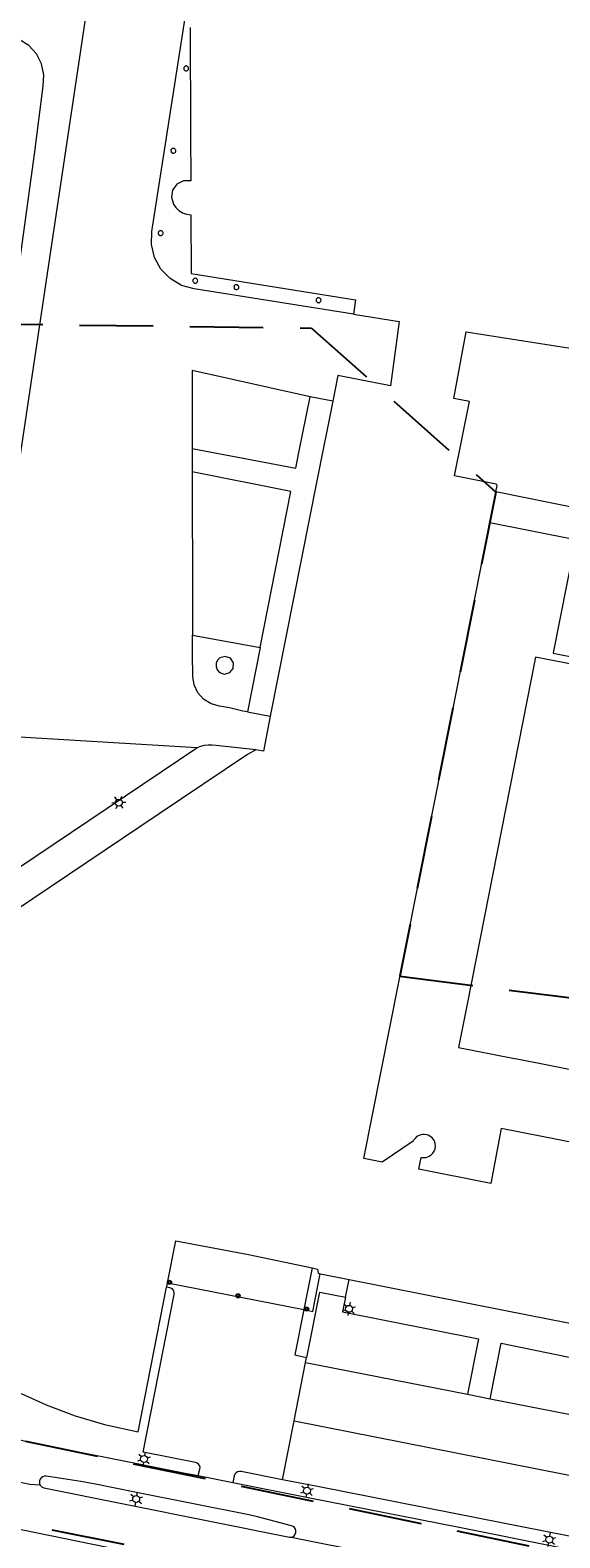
# Model space of a CAD drawing. Header units: metres. Extents: x 89872 to 94585, y 463299 to 469000.
# Tile 240 of 256: x 92134 to 92180, y 464720 to 464850. Entities that reach past the tile are written whole.
import ezdxf
from ezdxf.enums import TextEntityAlignment as Align

# ---------------------------------------------------------------- set-up
doc = ezdxf.new("R2010")
doc.units = ezdxf.units.M
doc.linetypes.add('HIDDEN', pattern=[9.525, 6.35, -3.175])
doc.layers.get('0').update_dxf_attribs({"linetype": 'CONTINUOUS'})
for name, color, linetype, lineweight in [('B-WE-GR-BEPLANTING_CULTUUR-G', 251, 'CONTINUOUS', 13), ('B-WE-IE-TERREINAFSCHEIDING-G', 251, 'CONTINUOUS', 13), ('B-WE-IE-TERREINAFSCHEIDING_KUNSTMATIG_HEKWERK-G', 251, 'CONTINUOUS', 13), ('B-WE-IE-TERREINAFSCHEIDING_KUNSTMATIG_MUUR-G', 251, 'CONTINUOUS', 13), ('B-WE-KL-ET_LS_OV_LICHTMAST-S', 251, 'CONTINUOUS', 13), ('B-WE-OG-TOPOGRAFIE_BEBOUWING-GV', 251, 'CONTINUOUS', 13), ('B-WE-OG-TOPOGRAFIE_BEBOUWING_LUIFEL-GV', 251, 'CONTINUOUS', 13), ('B-WE-OG-TOPOGRAFIE_HUISNUMMER-T25', 251, 'CONTINUOUS', 13), ('B-WE-OG-TOPOGRAFIE_WATER-GV', 251, 'CONTINUOUS', 13), ('B-WE-VH-VERHARDING-GV', 251, 'CONTINUOUS', 13), ('B_OVERBOUWLIJN_LIJN_1', 251, 'CONTINUOUS', 13), ('Percelen', 10, 'HIDDEN', 25), ('Q_PILAAR', 251, 'CONTINUOUS', 13), ('Q_PILAAR_0', 251, 'CONTINUOUS', 13)]:
    doc.layers.add(name, color=color, linetype=linetype, lineweight=lineweight)
doc.styles.get("Standard").update_dxf_attribs({"font": 'isocp.shx'})

# ---------------------------------------------------------------- blocks, each defined once
blk = doc.blocks.new('Q_LICHTMAST')
for points in [[(-0.26, 0.15), (-0.52, 0.3)], [(0, 0.3), (0, 0.6)], [(0.26, 0.15), (0.52, 0.3)], [(-0.26, -0.15), (-0.52, -0.3)], [(0, -0.3), (0, -0.6)], [(0.26, -0.15), (0.52, -0.3)]]:
    blk.add_lwpolyline(points)
blk.add_circle((0, 0), 0.3)
blk = doc.blocks.new('BOOM-970')
at = {"layer": 'Q_PILAAR'}
for radius in [0.18, 0.09]:
    blk.add_circle((0, 0), radius, dxfattribs=at)
blk = doc.blocks.new('Q_PILAAR')
at = {"layer": 'Q_PILAAR'}
for p, q in [((0.05, 0.31), (0.12, 0.24)), ((0.12, 0.12), (0.05, 0.05)), ((0.31, 0.31), (0.24, 0.24)), ((0.24, 0.12), (0.31, 0.05))]:
    blk.add_line(p, q, dxfattribs=at)
blk.add_blockref('BOOM-970', (0.18, 0.18))

msp = doc.modelspace()

# ---------------------------------------------------------------- linework, layer by layer
at = {"layer": 'B-WE-GR-BEPLANTING_CULTUUR-G'}
msp.add_line((92161.22, 464740.33), (92161.53, 464741.86), dxfattribs=at)
at = {"layer": 'B-WE-IE-TERREINAFSCHEIDING-G'}
for p, q in [((92160.12, 464817.78), (92158.18, 464818.16)), ((92152.74, 464790.93), (92154.72, 464790.56)), ((92148.37, 464787.83), (92129.46, 464788.97)), ((92158.33, 464742.87), (92157.61, 464739.26)), ((92156.78, 464729.64), (92157.77, 464734.69)), ((92171.77, 464731.94), (92173.73, 464731.55))]:
    msp.add_line(p, q, dxfattribs=at)
for points in [[(92129.46, 464788.97), (92130.7, 464797.28), (92131.1, 464799.81), (92135.68, 464830.18), (92139.94, 464858.72), (92140.21, 464859.52), (92140.55, 464860.3), (92140.96, 464861.05), (92141.43, 464861.76), (92141.96, 464862.42), (92142.54, 464863.04), (92143.17, 464863.61), (92143.85, 464864.12), (92144.57, 464864.57), (92145.33, 464864.96), (92146.11, 464865.28), (92146.92, 464865.53), (92147.75, 464865.72), (92148.6, 464865.83), (92149.44, 464865.87), (92150.29, 464865.84), (92151.14, 464865.73)], [(92109.18, 464757.99), (92108.89, 464757.79), (92107.27, 464760.22), (92125.1, 464772.17), (92148.37, 464787.83)], [(92153.47, 464787.66), (92150.04, 464788.02), (92149.7, 464788.06), (92149.36, 464788.05), (92149.02, 464788.01), (92148.69, 464787.94), (92148.37, 464787.83)], [(92148.5, 464724.91), (92148.63, 464725.47), (92148.65, 464725.63), (92148.61, 464725.78), (92148.52, 464725.91), (92148.4, 464726), (92148.25, 464726.05), (92143.72, 464726.94), (92146.4, 464740.57), (92146.41, 464740.72), (92146.37, 464740.87), (92146.29, 464741), (92146.17, 464741.1), (92146.03, 464741.15), (92145.76, 464741.21)], [(92157.61, 464739.26), (92156.83, 464735.35), (92157.86, 464735.12)], [(92155.79, 464724.56), (92152.2, 464725.26), (92152.05, 464725.27), (92151.9, 464725.23), (92151.77, 464725.15), (92151.67, 464725.03), (92151.61, 464724.88), (92151.49, 464724.31)]]:
    msp.add_lwpolyline(points, dxfattribs=at)
at = {"layer": 'B-WE-IE-TERREINAFSCHEIDING_KUNSTMATIG_HEKWERK-G'}
msp.add_lwpolyline([(92152.34, 464791), (92151.2, 464791.27), (92150.33, 464791.43), (92149.61, 464791.62), (92148.96, 464792.02), (92148.46, 464792.58), (92148.13, 464793.26), (92148.02, 464794), (92148, 464795.93), (92148, 464797.57)], dxfattribs=at)
at = {"layer": 'B-WE-IE-TERREINAFSCHEIDING_KUNSTMATIG_MUUR-G'}
for p, q in [((92147.97, 464813.69), (92147.97, 464811.69)), ((92153.84, 464796.49), (92152.74, 464790.93)), ((92152.74, 464790.93), (92152.34, 464791))]:
    msp.add_line(p, q, dxfattribs=at)
at = {"layer": 'B-WE-OG-TOPOGRAFIE_BEBOUWING-GV'}
for p, q in [((92147.52, 464846.35), (92147.56, 464846.37)), ((92146.41, 464839.24), (92146.45, 464839.25)), ((92145.31, 464832.12), (92145.35, 464832.14)), ((92148.31, 464828), (92148.35, 464828.02)), ((92151.86, 464827.45), (92151.9, 464827.46)), ((92158.97, 464826.31), (92159, 464826.33)), ((92148, 464797.57), (92153.84, 464796.49)), ((92150.37, 464795.61), (92150.16, 464795.4))]:
    msp.add_line(p, q, dxfattribs=at)
for points in [[(92147.81, 464850.1), (92147.83, 464840.99), (92147.84, 464836.84), (92147.21, 464836.83), (92146.65, 464836.54), (92146.28, 464836.03), (92146.17, 464835.42), (92146.35, 464834.81), (92146.56, 464834.52), (92146.83, 464834.27), (92147.14, 464834.08), (92147.49, 464833.95), (92147.85, 464833.89), (92147.88, 464828.81), (92162.09, 464826.55), (92161.9, 464825.32), (92165.85, 464824.67), (92165.1, 464819.12), (92160.56, 464820.02), (92160.12, 464817.78)], [(92147.56, 464846.37), (92147.6, 464846.39), (92147.63, 464846.43), (92147.65, 464846.46), (92147.66, 464846.51), (92147.66, 464846.55), (92147.66, 464846.59), (92147.64, 464846.63), (92147.62, 464846.67), (92147.59, 464846.7), (92147.56, 464846.73), (92147.52, 464846.75), (92147.47, 464846.76), (92147.43, 464846.76), (92147.4, 464846.75), (92147.36, 464846.73), (92147.33, 464846.71), (92147.3, 464846.69), (92147.27, 464846.66), (92147.26, 464846.62), (92147.24, 464846.58), (92147.24, 464846.55), (92147.25, 464846.51), (92147.26, 464846.47), (92147.27, 464846.43), (92147.3, 464846.4), (92147.33, 464846.38), (92147.36, 464846.36), (92147.39, 464846.34), (92147.44, 464846.34), (92147.48, 464846.34), (92147.52, 464846.35)], [(92146.45, 464839.25), (92146.49, 464839.28), (92146.52, 464839.31), (92146.54, 464839.35), (92146.55, 464839.39), (92146.55, 464839.44), (92146.55, 464839.48), (92146.53, 464839.52), (92146.51, 464839.56), (92146.48, 464839.59), (92146.45, 464839.62), (92146.41, 464839.63), (92146.36, 464839.64), (92146.32, 464839.64), (92146.29, 464839.64), (92146.25, 464839.62), (92146.22, 464839.6), (92146.19, 464839.58), (92146.16, 464839.54), (92146.15, 464839.51), (92146.13, 464839.47), (92146.13, 464839.43), (92146.14, 464839.39), (92146.15, 464839.36), (92146.16, 464839.32), (92146.19, 464839.29), (92146.22, 464839.27), (92146.25, 464839.25), (92146.28, 464839.23), (92146.33, 464839.22), (92146.37, 464839.22), (92146.41, 464839.24)], [(92145.35, 464832.14), (92145.39, 464832.16), (92145.42, 464832.2), (92145.44, 464832.23), (92145.45, 464832.28), (92145.45, 464832.32), (92145.45, 464832.36), (92145.43, 464832.4), (92145.41, 464832.44), (92145.38, 464832.47), (92145.35, 464832.5), (92145.31, 464832.52), (92145.26, 464832.52), (92145.22, 464832.52), (92145.19, 464832.52), (92145.15, 464832.5), (92145.12, 464832.48), (92145.09, 464832.46), (92145.06, 464832.43), (92145.05, 464832.39), (92145.04, 464832.35), (92145.03, 464832.31), (92145.04, 464832.28), (92145.05, 464832.24), (92145.06, 464832.2), (92145.09, 464832.17), (92145.12, 464832.15), (92145.15, 464832.13), (92145.18, 464832.11), (92145.23, 464832.11), (92145.27, 464832.11), (92145.31, 464832.12)], [(92148.35, 464828.02), (92148.38, 464828.04), (92148.41, 464828.08), (92148.43, 464828.12), (92148.44, 464828.16), (92148.45, 464828.2), (92148.44, 464828.24), (92148.43, 464828.29), (92148.41, 464828.32), (92148.38, 464828.35), (92148.34, 464828.38), (92148.3, 464828.4), (92148.26, 464828.41), (92148.22, 464828.41), (92148.18, 464828.4), (92148.14, 464828.39), (92148.11, 464828.36), (92148.08, 464828.34), (92148.06, 464828.31), (92148.04, 464828.27), (92148.03, 464828.23), (92148.03, 464828.2), (92148.03, 464828.16), (92148.04, 464828.12), (92148.06, 464828.09), (92148.08, 464828.06), (92148.11, 464828.03), (92148.14, 464828.01), (92148.18, 464827.99), (92148.22, 464827.99), (92148.26, 464827.99), (92148.31, 464828)], [(92151.9, 464827.46), (92151.94, 464827.49), (92151.97, 464827.52), (92151.99, 464827.56), (92152, 464827.6), (92152, 464827.65), (92152, 464827.69), (92151.98, 464827.73), (92151.96, 464827.77), (92151.93, 464827.8), (92151.9, 464827.83), (92151.86, 464827.85), (92151.82, 464827.85), (92151.77, 464827.85), (92151.74, 464827.85), (92151.7, 464827.83), (92151.67, 464827.81), (92151.64, 464827.79), (92151.61, 464827.75), (92151.6, 464827.72), (92151.59, 464827.68), (92151.58, 464827.64), (92151.59, 464827.6), (92151.6, 464827.57), (92151.61, 464827.53), (92151.64, 464827.5), (92151.67, 464827.48), (92151.7, 464827.46), (92151.73, 464827.44), (92151.78, 464827.43), (92151.82, 464827.44), (92151.86, 464827.45)], [(92159, 464826.33), (92159.04, 464826.36), (92159.07, 464826.39), (92159.09, 464826.43), (92159.1, 464826.47), (92159.11, 464826.51), (92159.1, 464826.56), (92159.09, 464826.6), (92159.07, 464826.64), (92159.04, 464826.67), (92159, 464826.69), (92158.96, 464826.71), (92158.92, 464826.72), (92158.88, 464826.72), (92158.84, 464826.71), (92158.8, 464826.7), (92158.77, 464826.68), (92158.74, 464826.65), (92158.72, 464826.62), (92158.7, 464826.59), (92158.69, 464826.55), (92158.68, 464826.51), (92158.69, 464826.47), (92158.7, 464826.43), (92158.72, 464826.4), (92158.74, 464826.37), (92158.77, 464826.34), (92158.8, 464826.32), (92158.84, 464826.31), (92158.88, 464826.3), (92158.92, 464826.3), (92158.97, 464826.31)], [(92181.63, 464808.45), (92174.21, 464809.94), (92174.32, 464810.49), (92174.3, 464810.55), (92174.25, 464810.6), (92170.65, 464811.32), (92171.94, 464817.76), (92170.59, 464818.03), (92171.64, 464823.79), (92190.74, 464820.78)], [(92158.18, 464818.16), (92147.96, 464820.43), (92147.97, 464813.69)], [(92147.97, 464813.69), (92156.92, 464812), (92157.19, 464813.34), (92158.18, 464818.16)], [(92160.12, 464817.78), (92158.78, 464811.04), (92154.72, 464790.56)], [(92153.84, 464796.49), (92156.5, 464809.97), (92147.97, 464811.69)], [(92147.97, 464811.69), (92148, 464800.13), (92148, 464797.57)], [(92191.38, 464751.63), (92174.67, 464754.93), (92173.77, 464750.17), (92167.55, 464751.4), (92167.75, 464752.42), (92167.9, 464752.4), (92168.05, 464752.4), (92168.19, 464752.42), (92168.33, 464752.46), (92168.46, 464752.52), (92168.64, 464752.64), (92168.78, 464752.79), (92168.89, 464752.96), (92168.96, 464753.15), (92168.99, 464753.36), (92168.99, 464753.46), (92168.98, 464753.55), (92168.96, 464753.65), (92168.93, 464753.74), (92168.9, 464753.84), (92168.82, 464753.96), (92168.73, 464754.08), (92168.63, 464754.18), (92168.51, 464754.26), (92168.38, 464754.33), (92168.22, 464754.38), (92168.06, 464754.4), (92167.9, 464754.4), (92167.74, 464754.37), (92167.59, 464754.32), (92167.45, 464754.25), (92167.34, 464754.16), (92167.23, 464754.06), (92167.14, 464753.94), (92167.07, 464753.81), (92164.39, 464752.02), (92162.82, 464752.33), (92170.37, 464790.5), (92173.69, 464807.29), (92181.11, 464805.82)], [(92180.96, 464805.06), (92179.17, 464796.02), (92179.17, 464796.01), (92214.93, 464788.95)], [(92150.16, 464795.4), (92150.04, 464795.13), (92150.03, 464794.84), (92150.13, 464794.56), (92150.32, 464794.34), (92150.77, 464794.18), (92151.23, 464794.32), (92151.52, 464794.69), (92151.54, 464795.17), (92151.27, 464795.57), (92150.83, 464795.73), (92150.37, 464795.61)], [(92154.72, 464790.56), (92154.12, 464787.54), (92153.47, 464787.66)], [(92153.47, 464787.66), (92152.76, 464787.25), (92145.11, 464782.11), (92126.34, 464769.5), (92109.18, 464757.99)], [(92159.04, 464742.36), (92159.07, 464742.35), (92161.53, 464741.86)], [(92133.18, 464732.02), (92135.36, 464731.04), (92137.86, 464730.08), (92140.39, 464729.33), (92143.3, 464728.69), (92145.76, 464741.21)], [(92145.76, 464741.21), (92145.77, 464741.26), (92145.83, 464741.58)], [(92161.53, 464741.86), (92175.19, 464739.16), (92199.52, 464734.38), (92204.74, 464733.39)]]:
    msp.add_lwpolyline(points, dxfattribs=at)
at = {"layer": 'B-WE-OG-TOPOGRAFIE_BEBOUWING_LUIFEL-GV'}
for p, q in [((92152.84, 464744.02), (92158.33, 464742.87)), ((92145.83, 464741.58), (92157.61, 464739.26))]:
    msp.add_line(p, q, dxfattribs=at)
for points in [[(92215.25, 464788.3), (92177.65, 464795.65), (92171.73, 464765.67), (92171, 464761.93), (92175.68, 464761.01), (92176.19, 464760.91), (92225.8, 464751.09)], [(92145.83, 464741.58), (92146.56, 464745.22), (92152.84, 464744.02)], [(92157.61, 464739.26), (92158.39, 464739.11), (92159.04, 464742.36)], [(92158.33, 464742.87), (92158.81, 464742.77), (92158.85, 464742.41), (92159.04, 464742.36)]]:
    msp.add_lwpolyline(points, dxfattribs=at)
at = {"layer": 'B-WE-OG-TOPOGRAFIE_WATER-GV'}
msp.add_lwpolyline([(92125.4, 464801.07), (92126.64, 464801.36), (92127.75, 464801.97), (92128.67, 464802.85), (92129.33, 464803.93), (92129.68, 464805.16), (92131.48, 464818.3), (92134.33, 464839.15), (92135.08, 464845.03), (92135.15, 464846), (92134.95, 464846.95), (92134.51, 464847.82), (92133.85, 464848.53), (92133.02, 464849.04), (92132.6, 464849.11)], dxfattribs=at)
at = {"layer": 'B-WE-VH-VERHARDING-GV'}
for p, q in [((92161.22, 464740.33), (92160.96, 464739.08)), ((92157.77, 464734.69), (92157.86, 464735.12)), ((92157.77, 464734.69), (92171.77, 464731.94)), ((92173.73, 464731.55), (92185.49, 464729.24)), ((92155.79, 464724.56), (92156.78, 464729.64)), ((92156.78, 464729.64), (92235.79, 464714.03)), ((92148.5, 464724.91), (92151.49, 464724.31)), ((92172.37, 464716.42), (92156.37, 464719.58))]:
    msp.add_line(p, q, dxfattribs=at)
for points in [[(92157.86, 464735.12), (92157.88, 464735.12), (92159.01, 464740.77), (92161.22, 464740.33)], [(92160.96, 464739.08), (92172.72, 464736.74), (92171.77, 464731.94)], [(92173.73, 464731.55), (92174.67, 464736.36), (92186.43, 464733.94), (92185.49, 464729.24)], [(92134.84, 464724.09), (92133.95, 464724.14), (92131.61, 464724.63), (92129.26, 464725.13), (92126.92, 464725.64), (92124.58, 464726.17), (92122.24, 464726.7), (92121.07, 464726.98), (92119.9, 464727.27), (92118.73, 464727.57), (92117.57, 464727.88), (92116.41, 464728.2), (92110.96, 464729.77)], [(92132.22, 464728.2), (92134.58, 464727.67), (92137.54, 464727.08), (92140.49, 464726.5), (92147.35, 464725.13), (92148.5, 464724.91)], [(92112.92, 464725), (92114.82, 464724.49), (92116.72, 464724), (92118.63, 464723.52), (92120.54, 464723.05), (92122.45, 464722.6), (92124.2, 464722.19), (92125.96, 464721.8), (92127.71, 464721.41), (92129.46, 464721.02), (92131.22, 464720.65), (92133.2, 464720.26), (92143.04, 464718.25), (92143.19, 464718.22)], [(92156.37, 464719.58), (92156.52, 464719.58), (92156.67, 464719.63), (92156.79, 464719.72), (92156.88, 464719.84), (92156.93, 464719.99), (92156.94, 464720.14), (92156.9, 464720.29), (92156.81, 464720.42), (92156.69, 464720.52), (92156.54, 464720.57), (92153.63, 464721.34), (92152.87, 464721.52), (92143.02, 464723.48), (92139.6, 464724.18), (92138.34, 464724.4), (92135.36, 464724.85), (92135.2, 464724.86), (92135.05, 464724.82), (92134.92, 464724.73), (92134.82, 464724.61), (92134.77, 464724.46), (92134.76, 464724.38), (92134.77, 464724.3), (92134.78, 464724.23), (92134.81, 464724.15), (92134.84, 464724.09)], [(92134.84, 464724.09), (92134.89, 464724.02), (92134.94, 464723.96), (92135.01, 464723.92), (92135.08, 464723.88), (92135.15, 464723.85), (92156.37, 464719.58)], [(92151.49, 464724.31), (92158.14, 464722.99), (92170.9, 464720.47), (92188.27, 464717), (92192.48, 464716.18), (92220.91, 464710.53), (92235.25, 464707.7), (92237.67, 464707.23)], [(92235.79, 464714.03), (92234.76, 464709.01), (92221.69, 464711.57), (92193.3, 464717.17), (92188.3, 464718.15), (92170.61, 464721.64), (92158.81, 464723.96), (92155.79, 464724.56)]]:
    msp.add_lwpolyline(points, dxfattribs=at)
at = {"layer": 'B_OVERBOUWLIJN_LIJN_1'}
msp.add_lwpolyline([(92161.9, 464825.32), (92148.15, 464827.5), (92147.05, 464827.8), (92146.06, 464828.38), (92145.27, 464829.21), (92144.71, 464830.21), (92144.44, 464831.32), (92144.47, 464832.46), (92147.8, 464853.73)], dxfattribs=at)
at = {"layer": 'Percelen'}
for points in [[(92128.72, 464824.49), (92158.29, 464824.11), (92174.21, 464809.93), (92165.92, 464768.09), (92249.66, 464757.41)], [(92079.89, 464755.11), (92079.48, 464750.68), (92096.11, 464744.48), (92097.04, 464740.91), (92124.23, 464729.82), (92279.46, 464697.56)], [(92085.34, 464730.19), (92098.46, 464727.61), (92251.32, 464697.36), (92268.93, 464693.88), (92276.04, 464692.47)]]:
    msp.add_lwpolyline(points, dxfattribs=at)

# ---------------------------------------------------------------- block references
at = {"layer": 'B-WE-KL-ET_LS_OV_LICHTMAST-S'}
for p, rotation in [((92141.63, 464783.09), 33.94903037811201), ((92161.53, 464739.33), 168.7050708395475), ((92143.81, 464726.35), 168.7141623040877), ((92157.9, 464723.6), 168.8576624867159), ((92143.13, 464722.89), 168.7191664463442), ((92178.83, 464719.38), 168.7205136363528)]:
    msp.add_blockref('Q_LICHTMAST', p, dxfattribs=dict(at, rotation=rotation))
at = {"layer": 'Q_PILAAR_0', "rotation": 168.8857832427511}
for p in [(92146.22, 464741.76), (92152.14, 464740.6), (92158.07, 464739.46)]:
    msp.add_blockref('Q_PILAAR', p, dxfattribs=at)

# ---------------------------------------------------------------- texts
at = {"layer": 'B-WE-OG-TOPOGRAFIE_HUISNUMMER-T25'}
msp.add_text('9', height=0.0025, rotation=-12.8, dxfattribs=at).set_placement((92142.42, 464731.45), align=Align.MIDDLE)

doc.saveas('drawing.dxf')
